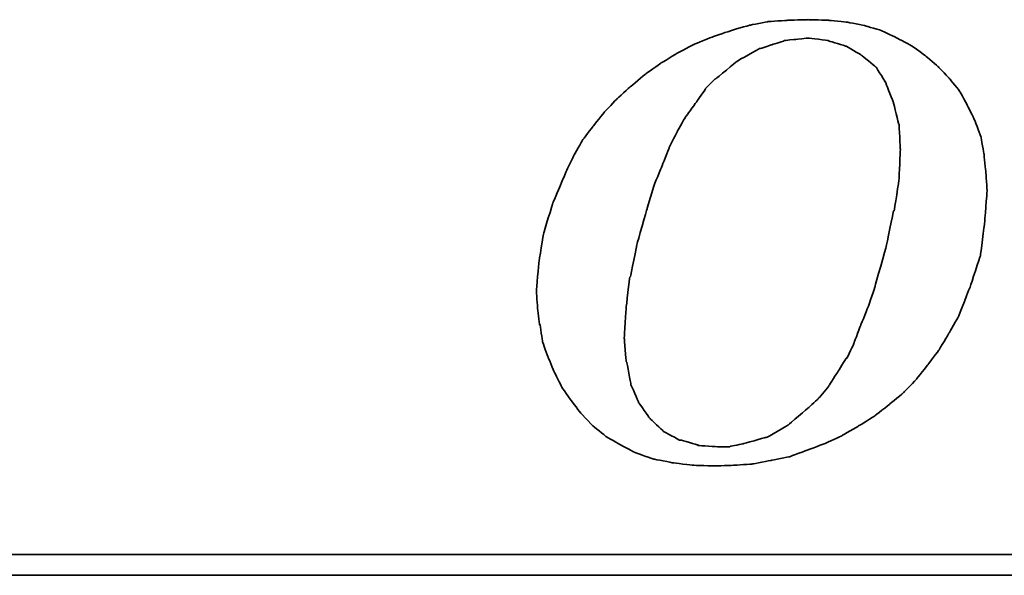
# Model space of a CAD drawing. Header units: millimetres. Extents: x 318 to 1633, y 215 to 506.
# Tile 33 of 50: x 1442 to 1466, y 297 to 310. Entities that reach past the tile are written whole.
import ezdxf

# ---------------------------------------------------------------- set-up
doc = ezdxf.new("R2010")
doc.units = ezdxf.units.MM
doc.layers.add('DIM', color=4, linetype='CONTINUOUS')
doc.layers.add('layer 1', color=7, linetype='CONTINUOUS')

# ---------------------------------------------------------------- blocks, each defined once
blk = doc.blocks.new('TBI MOTION logo(完整正式版)')
at = {"layer": 'layer 1', "color": 22, "lineweight": 35}
for points, knots in [([(-11.34375, -6.98375), (-11.34375, -6.98375), (-10.91375, -7.43875), (-10.91375, -7.43875), (-10.91375, -7.43875), (-10.91375, -7.43875), (-10.38625, -7.87125), (-10.38625, -7.87125), (-10.38625, -7.87125), (-10.38625, -7.87125), (-9.81125, -8.20375), (-9.81125, -8.20375), (-9.81125, -8.20375), (-9.81125, -8.20375), (-9.21125, -8.51875), (-9.21125, -8.51875), (-9.21125, -8.51875), (-9.21125, -8.51875), (-8.51625, -8.75875), (-8.51625, -8.75875), (-8.51625, -8.75875), (-8.51625, -8.75875), (-7.77125, -8.90375), (-7.77125, -8.90375), (-7.77125, -8.90375), (-7.77125, -8.90375), (-6.97875, -8.99875), (-6.97875, -8.99875), (-6.97875, -8.99875), (-6.97875, -8.99875), (-6.14125, -9.02375), (-6.14125, -9.02375), (-6.14125, -9.02375), (-6.14125, -9.02375), (-5.37125, -8.99875), (-5.37125, -8.99875), (-5.37125, -8.99875), (-5.37125, -8.99875), (-4.65375, -8.94875), (-4.65375, -8.94875), (-4.65375, -8.94875), (-4.65375, -8.94875), (-3.93375, -8.80625), (-3.93375, -8.80625), (-3.93375, -8.80625), (-3.93375, -8.80625), (-3.21375, -8.66375), (-3.21375, -8.66375), (-3.21375, -8.66375), (-3.21375, -8.66375), (-2.49375, -8.39875), (-2.49375, -8.39875), (-2.49375, -8.39875), (-2.49375, -8.39875), (-1.79875, -8.13375), (-1.79875, -8.13375), (-1.79875, -8.13375), (-1.79875, -8.13375), (-1.17375, -7.84375), (-1.17375, -7.84375), (-1.17375, -7.84375), (-1.17375, -7.84375), (-0.52375, -7.46375), (-0.52375, -7.46375), (-0.52375, -7.46375), (-0.52375, -7.46375), (0.10124, -7.07875), (0.10124, -7.07875), (0.10124, -7.07875), (0.10124, -7.07875), (0.67625, -6.62375), (0.67625, -6.62375), (0.67625, -6.62375), (0.67625, -6.62375), (1.24874, -6.14375), (1.24874, -6.14375), (1.24874, -6.14375), (1.24874, -6.14375), (1.72874, -5.64125), (1.72874, -5.64125), (1.72874, -5.64125), (1.72874, -5.64125), (2.18624, -5.06375), (2.18624, -5.06375), (2.18624, -5.06375), (2.18624, -5.06375), (2.61625, -4.48874), (2.61625, -4.48874), (2.61625, -4.48874), (2.61625, -4.48874), (3.00125, -3.83874), (3.00125, -3.83874), (3.00125, -3.83874), (3.00125, -3.83874), (3.36124, -3.21374), (3.36124, -3.21374), (3.36124, -3.21374), (3.36124, -3.21374), (3.84374, -1.99125), (3.84374, -1.99125), (3.84374, -1.99125), (3.84374, -1.99125), (4.22625, -0.81875), (4.22625, -0.81875), (4.22625, -0.81875), (4.22625, -0.81875), (4.39125, 0.45624), (4.39125, 0.45624), (4.39125, 0.45624), (4.39125, 0.45624), (4.48874, 1.70124), (4.48874, 1.70124), (4.48874, 1.70124), (4.48874, 1.70124), (4.43874, 2.44625), (4.43874, 2.44625), (4.43874, 2.44625), (4.43874, 2.44625), (4.36874, 3.14125), (4.36874, 3.14125), (4.36874, 3.14125), (4.36874, 3.14125), (4.25125, 3.81125), (4.25125, 3.81125), (4.25125, 3.81125), (4.25125, 3.81125), (4.03124, 4.41125), (4.03124, 4.41125), (4.03124, 4.41125), (4.03124, 4.41125), (3.74374, 5.01125), (3.74374, 5.01125), (3.74374, 5.01125), (3.74374, 5.01125), (3.43124, 5.58875), (3.43124, 5.58875), (3.43124, 5.58875), (3.43124, 5.58875), (3.02625, 6.09125), (3.02625, 6.09125), (3.02625, 6.09125), (3.02625, 6.09125), (2.59374, 6.54875), (2.59374, 6.54875), (2.59374, 6.54875), (2.59374, 6.54875), (2.09124, 6.98125), (2.09124, 6.98125), (2.09124, 6.98125), (2.09124, 6.98125), (1.56124, 7.36625), (1.56124, 7.36625), (1.56124, 7.36625), (1.56124, 7.36625), (0.98624, 7.67625), (0.98624, 7.67625), (0.98624, 7.67625), (0.98624, 7.67625), (0.38624, 7.96375), (0.38624, 7.96375), (0.38624, 7.96375), (0.38624, 7.96375), (-0.25875, 8.15625), (-0.25875, 8.15625), (-0.25875, 8.15625), (-0.25875, 8.15625), (-0.98125, 8.30125), (-0.98125, 8.30125), (-0.98125, 8.30125), (-0.98125, 8.30125), (-1.70124, 8.37125), (-1.70124, 8.37125), (-1.70124, 8.37125), (-1.70124, 8.37125), (-2.49375, 8.39624), (-2.49375, 8.39624), (-2.49375, 8.39624), (-2.49375, 8.39624), (-3.28625, 8.37125), (-3.28625, 8.37125), (-3.28625, 8.37125), (-3.28625, 8.37125), (-4.05125, 8.32125), (-4.05125, 8.32125), (-4.05125, 8.32125), (-4.05125, 8.32125), (-4.77375, 8.18125), (-4.77375, 8.18125), (-4.77375, 8.18125), (-4.77375, 8.18125), (-5.51625, 7.96375), (-5.51625, 7.96375), (-5.51625, 7.96375), (-5.51625, 7.96375), (-6.21125, 7.72625), (-6.21125, 7.72625), (-6.21125, 7.72625), (-6.21125, 7.72625), (-6.92875, 7.43625), (-6.92875, 7.43625), (-6.92875, 7.43625), (-6.92875, 7.43625), (-7.57875, 7.10125), (-7.57875, 7.10125), (-7.57875, 7.10125), (-7.57875, 7.10125), (-8.24875, 6.69125), (-8.24875, 6.69125), (-8.24875, 6.69125), (-8.24875, 6.69125), (-8.84875, 6.26125), (-8.84875, 6.26125), (-8.84875, 6.26125), (-8.84875, 6.26125), (-9.42625, 5.78125), (-9.42625, 5.78125), (-9.42625, 5.78125), (-9.42625, 5.78125), (-9.95375, 5.30125), (-9.95375, 5.30125), (-9.95375, 5.30125), (-9.95375, 5.30125), (-10.43375, 4.79624), (-10.43375, 4.79624), (-10.43375, 4.79624), (-10.43375, 4.79624), (-10.88875, 4.22125), (-10.88875, 4.22125), (-10.88875, 4.22125), (-10.88875, 4.22125), (-11.29875, 3.69375), (-11.29875, 3.69375), (-11.29875, 3.69375), (-11.29875, 3.69375), (-11.63375, 3.09125), (-11.63375, 3.09125), (-11.63375, 3.09125), (-11.63375, 3.09125), (-11.91875, 2.49625), (-11.91875, 2.49625), (-11.91875, 2.49625), (-11.91875, 2.49625), (-12.44875, 1.24625), (-12.44875, 1.24625), (-12.44875, 1.24625), (-12.44875, 1.24625), (-12.80875, 0.06874), (-12.80875, 0.06874), (-12.80875, 0.06874), (-12.80875, 0.06874), (-12.99875, -1.07875), (-12.99875, -1.07875), (-12.99875, -1.07875), (-12.99875, -1.07875), (-13.09375, -2.18375), (-13.09375, -2.18375), (-13.09375, -2.18375), (-13.09375, -2.18375), (-13.04875, -2.85375), (-13.04875, -2.85375), (-13.04875, -2.85375), (-13.04875, -2.85375), (-12.97375, -3.50375), (-12.97375, -3.50375), (-12.97375, -3.50375), (-12.97375, -3.50375), (-12.95375, -3.50375), (-12.95375, -3.50375), (-12.95375, -3.50375), (-12.95375, -3.50375), (-12.85375, -4.17375), (-12.85375, -4.17375), (-12.85375, -4.17375), (-12.85375, -4.17375), (-12.63875, -4.77624), (-12.63875, -4.77624), (-12.63875, -4.77624), (-12.63875, -4.77624), (-12.39875, -5.35125), (-12.39875, -5.35125), (-12.39875, -5.35125), (-12.39875, -5.35125), (-12.11375, -5.92875), (-12.11375, -5.92875), (-12.11375, -5.92875), (-12.11375, -5.92875), (-11.75375, -6.45375), (-11.75375, -6.45375), (-11.75375, -6.45375), (-11.75375, -6.45375), (-11.34375, -6.98375), (-11.34375, -6.98375)], [0, 0, 0, 0, 0.01369863, 0.01369863, 0.01369863, 0.01369864, 0.02739726, 0.02739726, 0.02739726, 0.02739727, 0.04109589, 0.04109589, 0.04109589, 0.0410959, 0.05479452, 0.05479452, 0.05479452, 0.05479453, 0.06849315, 0.06849315, 0.06849315, 0.06849316, 0.08219178, 0.08219178, 0.08219178, 0.08219179, 0.09589041, 0.09589041, 0.09589041, 0.09589042, 0.10958904, 0.10958904, 0.10958904, 0.10958905, 0.12328767, 0.12328767, 0.12328767, 0.12328768, 0.1369863, 0.1369863, 0.1369863, 0.13698631, 0.15068493, 0.15068493, 0.15068493, 0.15068494, 0.16438356, 0.16438356, 0.16438356, 0.16438357, 0.17808219, 0.17808219, 0.17808219, 0.1780822, 0.19178082, 0.19178082, 0.19178082, 0.19178083, 0.20547945, 0.20547945, 0.20547945, 0.20547946, 0.21917808, 0.21917808, 0.21917808, 0.21917809, 0.23287671, 0.23287671, 0.23287671, 0.23287672, 0.24657534, 0.24657534, 0.24657534, 0.24657535, 0.26027397, 0.26027397, 0.26027397, 0.26027398, 0.2739726, 0.2739726, 0.2739726, 0.27397261, 0.28767123, 0.28767123, 0.28767123, 0.28767124, 0.30136986, 0.30136986, 0.30136986, 0.30136987, 0.31506849, 0.31506849, 0.31506849, 0.3150685, 0.32876712, 0.32876712, 0.32876712, 0.32876713, 0.34246575, 0.34246575, 0.34246575, 0.34246576, 0.35616438, 0.35616438, 0.35616438, 0.35616439, 0.36986301, 0.36986301, 0.36986301, 0.36986302, 0.38356164, 0.38356164, 0.38356164, 0.38356165, 0.39726027, 0.39726027, 0.39726027, 0.39726028, 0.4109589, 0.4109589, 0.4109589, 0.41095891, 0.42465753, 0.42465753, 0.42465753, 0.42465754, 0.43835616, 0.43835616, 0.43835616, 0.43835617, 0.45205479, 0.45205479, 0.45205479, 0.4520548, 0.46575342, 0.46575342, 0.46575342, 0.46575343, 0.47945205, 0.47945205, 0.47945205, 0.47945206, 0.49315068, 0.49315068, 0.49315068, 0.49315069, 0.50684932, 0.50684932, 0.50684932, 0.50684933, 0.52054795, 0.52054795, 0.52054795, 0.52054796, 0.53424658, 0.53424658, 0.53424658, 0.53424659, 0.54794521, 0.54794521, 0.54794521, 0.54794522, 0.56164384, 0.56164384, 0.56164384, 0.56164385, 0.57534247, 0.57534247, 0.57534247, 0.57534248, 0.5890411, 0.5890411, 0.5890411, 0.58904111, 0.60273973, 0.60273973, 0.60273973, 0.60273974, 0.61643836, 0.61643836, 0.61643836, 0.61643837, 0.63013699, 0.63013699, 0.63013699, 0.630137, 0.64383562, 0.64383562, 0.64383562, 0.64383563, 0.65753425, 0.65753425, 0.65753425, 0.65753426, 0.67123288, 0.67123288, 0.67123288, 0.67123289, 0.68493151, 0.68493151, 0.68493151, 0.68493152, 0.69863014, 0.69863014, 0.69863014, 0.69863015, 0.71232877, 0.71232877, 0.71232877, 0.71232878, 0.7260274, 0.7260274, 0.7260274, 0.72602741, 0.73972603, 0.73972603, 0.73972603, 0.73972604, 0.75342466, 0.75342466, 0.75342466, 0.75342467, 0.76712329, 0.76712329, 0.76712329, 0.7671233, 0.78082192, 0.78082192, 0.78082192, 0.78082193, 0.79452055, 0.79452055, 0.79452055, 0.79452056, 0.80821918, 0.80821918, 0.80821918, 0.80821919, 0.82191781, 0.82191781, 0.82191781, 0.82191782, 0.83561644, 0.83561644, 0.83561644, 0.83561645, 0.84931507, 0.84931507, 0.84931507, 0.84931508, 0.8630137, 0.8630137, 0.8630137, 0.86301371, 0.87671233, 0.87671233, 0.87671233, 0.87671234, 0.89041096, 0.89041096, 0.89041096, 0.89041097, 0.90410959, 0.90410959, 0.90410959, 0.9041096, 0.91780822, 0.91780822, 0.91780822, 0.91780823, 0.93150685, 0.93150685, 0.93150685, 0.93150686, 0.94520548, 0.94520548, 0.94520548, 0.94520549, 0.95890411, 0.95890411, 0.95890411, 0.95890412, 0.97260274, 0.97260274, 0.97260274, 0.97260275, 0.98630137, 0.98630137, 0.98630137, 0.98630138, 1, 1, 1, 1]), ([(-8.77875, 1.03124), (-8.77875, 1.03124), (-8.51625, 1.89625), (-8.51625, 1.89625), (-8.51625, 1.89625), (-8.51625, 1.89625), (-8.20375, 2.66375), (-8.20375, 2.66375), (-8.20375, 2.66375), (-8.20375, 2.66375), (-7.91625, 3.38125), (-7.91625, 3.38125), (-7.91625, 3.38125), (-7.91625, 3.38125), (-7.91625, 3.40624), (-7.91625, 3.40624), (-7.91625, 3.40624), (-7.91625, 3.40624), (-7.57875, 4.07624), (-7.57875, 4.07624), (-7.57875, 4.07624), (-7.57875, 4.07624), (-7.24375, 4.65125), (-7.24375, 4.65125), (-7.24375, 4.65125), (-7.24375, 4.65125), (-7.21875, 4.65125), (-7.21875, 4.65125), (-7.21875, 4.65125), (-7.21875, 4.65125), (-7.21875, 4.67624), (-7.21875, 4.67624), (-7.21875, 4.67624), (-7.21875, 4.67624), (-6.83625, 5.20375), (-6.83625, 5.20375), (-6.83625, 5.20375), (-6.83625, 5.20375), (-6.49875, 5.68625), (-6.49875, 5.68625), (-6.49875, 5.68625), (-6.49875, 5.68625), (-6.49875, 5.70625), (-6.49875, 5.70625), (-6.49875, 5.70625), (-6.49875, 5.70625), (-6.11625, 6.09125), (-6.11625, 6.09125), (-6.11625, 6.09125), (-6.11625, 6.09125), (-6.09125, 6.09125), (-6.09125, 6.09125), (-6.09125, 6.09125), (-6.09125, 6.09125), (-5.27375, 6.76625), (-5.27375, 6.76625), (-5.27375, 6.76625), (-5.27375, 6.76625), (-5.24875, 6.76625), (-5.24875, 6.76625), (-5.24875, 6.76625), (-5.24875, 6.76625), (-5.24875, 6.78625), (-5.24875, 6.78625), (-5.24875, 6.78625), (-5.24875, 6.78625), (-4.38875, 7.26624), (-4.38875, 7.26624), (-4.38875, 7.26624), (-4.38875, 7.26624), (-4.36125, 7.26624), (-4.36125, 7.26624), (-4.36125, 7.26624), (-4.36125, 7.26624), (-3.93375, 7.41125), (-3.93375, 7.41125), (-3.93375, 7.41125), (-3.93375, 7.41125), (-3.47375, 7.55625), (-3.47375, 7.55625), (-3.47375, 7.55625), (-3.47375, 7.55625), (-3.45375, 7.55625), (-3.45375, 7.55625), (-3.45375, 7.55625), (-3.45375, 7.55625), (-3.42875, 7.58124), (-3.42875, 7.58124), (-3.42875, 7.58124), (-3.42875, 7.58124), (-2.97375, 7.62625), (-2.97375, 7.62625), (-2.97375, 7.62625), (-2.97375, 7.62625), (-2.49375, 7.67625), (-2.49375, 7.67625), (-2.49375, 7.67625), (-2.49375, 7.67625), (-2.46875, 7.67625), (-2.46875, 7.67625), (-2.46875, 7.67625), (-2.46875, 7.67625), (-1.70124, 7.58124), (-1.70124, 7.58124), (-1.70124, 7.58124), (-1.70124, 7.58124), (-1.67875, 7.55625), (-1.67875, 7.55625), (-1.67875, 7.55625), (-1.67875, 7.55625), (-1.65375, 7.55625), (-1.65375, 7.55625), (-1.65375, 7.55625), (-1.65375, 7.55625), (-1.03125, 7.36625), (-1.03125, 7.36625), (-1.03125, 7.36625), (-1.03125, 7.36625), (-1.00625, 7.36625), (-1.00625, 7.36625), (-1.00625, 7.36625), (-1.00625, 7.36625), (-0.43124, 7.02624), (-0.43124, 7.02624), (-0.43124, 7.02624), (-0.43124, 7.02624), (-0.40625, 7.00624), (-0.40625, 7.00624), (-0.40625, 7.00624), (-0.40625, 7.00624), (0.12124, 6.57124), (0.12124, 6.57124), (0.12124, 6.57124), (0.12124, 6.57124), (0.14624, 6.54875), (0.14624, 6.54875), (0.14624, 6.54875), (0.14624, 6.54875), (0.17124, 6.52375), (0.17124, 6.52375), (0.17124, 6.52375), (0.17124, 6.52375), (0.55625, 5.89875), (0.55625, 5.89875), (0.55625, 5.89875), (0.55625, 5.89875), (0.55625, 5.87625), (0.55625, 5.87625), (0.55625, 5.87625), (0.55625, 5.87625), (0.84124, 5.15625), (0.84124, 5.15625), (0.84124, 5.15625), (0.84124, 5.15625), (0.84124, 5.13125), (0.84124, 5.13125), (0.84124, 5.13125), (0.84124, 5.13125), (1.03624, 4.31875), (1.03624, 4.31875), (1.03624, 4.31875), (1.03624, 4.31875), (1.05624, 4.31875), (1.05624, 4.31875), (1.05624, 4.31875), (1.05624, 4.31875), (1.05624, 4.29125), (1.05624, 4.29125), (1.05624, 4.29125), (1.05624, 4.29125), (1.10625, 3.33125), (1.10625, 3.33125), (1.10625, 3.33125), (1.10625, 3.33125), (1.10625, 3.30875), (1.10625, 3.30875), (1.10625, 3.30875), (1.10625, 3.30875), (1.05624, 2.20624), (1.05624, 2.20624), (1.05624, 2.20624), (1.05624, 2.20624), (1.05624, 2.18124), (1.05624, 2.18124), (1.05624, 2.18124), (1.05624, 2.18124), (0.86624, 0.93624), (0.86624, 0.93624), (0.86624, 0.93624), (0.86624, 0.93624), (0.84124, 0.93624), (0.84124, 0.93624), (0.84124, 0.93624), (0.84124, 0.93624), (0.55625, -0.45874), (0.55625, -0.45874), (0.55625, -0.45874), (0.55625, -0.45874), (0.12124, -1.99125), (0.12124, -1.99125), (0.12124, -1.99125), (0.12124, -1.99125), (0.12124, -2.01874), (0.12124, -2.01874), (0.12124, -2.01874), (0.12124, -2.01874), (-0.13874, -2.78375), (-0.13874, -2.78375), (-0.13874, -2.78375), (-0.13874, -2.78375), (-0.43124, -3.50375), (-0.43124, -3.50375), (-0.43124, -3.50375), (-0.43124, -3.50375), (-0.69375, -4.19875), (-0.69375, -4.19875), (-0.69375, -4.19875), (-0.69375, -4.19875), (-0.69375, -4.22375), (-0.69375, -4.22375), (-0.69375, -4.22375), (-0.69375, -4.22375), (-0.98125, -4.82374), (-0.98125, -4.82374), (-0.98125, -4.82374), (-0.98125, -4.82374), (-1.00625, -4.82374), (-1.00625, -4.82374), (-1.00625, -4.82374), (-1.00625, -4.82374), (-1.33875, -5.35125), (-1.33875, -5.35125), (-1.33875, -5.35125), (-1.33875, -5.35125), (-1.67875, -5.87875), (-1.67875, -5.87875), (-1.67875, -5.87875), (-1.67875, -5.87875), (-1.67875, -5.90375), (-1.67875, -5.90375), (-1.67875, -5.90375), (-1.67875, -5.90375), (-2.05875, -6.35875), (-2.05875, -6.35875), (-2.05875, -6.35875), (-2.05875, -6.35875), (-2.08375, -6.38375), (-2.08375, -6.38375), (-2.08375, -6.38375), (-2.08375, -6.38375), (-2.46875, -6.74375), (-2.46875, -6.74375), (-2.46875, -6.74375), (-2.46875, -6.74375), (-3.25875, -7.41625), (-3.25875, -7.41625), (-3.25875, -7.41625), (-3.25875, -7.41625), (-3.28625, -7.43875), (-3.28625, -7.43875), (-3.28625, -7.43875), (-3.28625, -7.43875), (-4.12375, -7.91875), (-4.12375, -7.91875), (-4.12375, -7.91875), (-4.12375, -7.91875), (-4.14875, -7.91875), (-4.14875, -7.91875), (-4.14875, -7.91875), (-4.14875, -7.91875), (-4.17125, -7.91875), (-4.17125, -7.91875), (-4.17125, -7.91875), (-4.17125, -7.91875), (-5.03375, -8.15875), (-5.03375, -8.15875), (-5.03375, -8.15875), (-5.03375, -8.15875), (-5.51625, -8.25625), (-5.51625, -8.25625), (-5.51625, -8.25625), (-5.51625, -8.25625), (-5.54125, -8.27875), (-5.54125, -8.27875), (-5.54125, -8.27875), (-5.54125, -8.27875), (-5.56375, -8.27875), (-5.56375, -8.27875), (-5.56375, -8.27875), (-5.56375, -8.27875), (-5.99625, -8.27875), (-5.99625, -8.27875), (-5.99625, -8.27875), (-5.99625, -8.27875), (-6.76375, -8.23125), (-6.76375, -8.23125), (-6.76375, -8.23125), (-6.76375, -8.23125), (-6.78875, -8.23125), (-6.78875, -8.23125), (-6.78875, -8.23125), (-6.78875, -8.23125), (-6.78875, -8.20375), (-6.78875, -8.20375), (-6.78875, -8.20375), (-6.78875, -8.20375), (-7.45875, -8.01375), (-7.45875, -8.01375), (-7.45875, -8.01375), (-7.45875, -8.01375), (-7.48375, -8.01375), (-7.48375, -8.01375), (-7.48375, -8.01375), (-7.48375, -8.01375), (-7.50875, -8.01375), (-7.50875, -8.01375), (-7.50875, -8.01375), (-7.50875, -8.01375), (-8.13125, -7.67875), (-8.13125, -7.67875), (-8.13125, -7.67875), (-8.13125, -7.67875), (-8.15625, -7.65375), (-8.15625, -7.65375), (-8.15625, -7.65375), (-8.15625, -7.65375), (-8.65875, -7.17375), (-8.65875, -7.17375), (-8.65875, -7.17375), (-8.65875, -7.17375), (-8.68375, -7.14875), (-8.68375, -7.14875), (-8.68375, -7.14875), (-8.68375, -7.14875), (-9.08875, -6.57375), (-9.08875, -6.57375), (-9.08875, -6.57375), (-9.08875, -6.57375), (-9.11375, -6.54875), (-9.11375, -6.54875), (-9.11375, -6.54875), (-9.11375, -6.54875), (-9.11375, -6.52875), (-9.11375, -6.52875), (-9.11375, -6.52875), (-9.11375, -6.52875), (-9.40375, -5.85375), (-9.40375, -5.85375), (-9.40375, -5.85375), (-9.40375, -5.85375), (-9.40375, -5.82875), (-9.40375, -5.82875), (-9.40375, -5.82875), (-9.40375, -5.82875), (-9.56875, -4.96875), (-9.56875, -4.96875), (-9.56875, -4.96875), (-9.56875, -4.96875), (-9.59375, -4.94375), (-9.59375, -4.94375), (-9.59375, -4.94375), (-9.59375, -4.94375), (-9.66375, -4.03375), (-9.66375, -4.03375), (-9.66375, -4.03375), (-9.66375, -4.03375), (-9.66375, -4.00875), (-9.66375, -4.00875), (-9.66375, -4.00875), (-9.66375, -4.00875), (-9.59375, -2.85375), (-9.59375, -2.85375), (-9.59375, -2.85375), (-9.59375, -2.85375), (-9.45125, -1.65875), (-9.45125, -1.65875), (-9.45125, -1.65875), (-9.45125, -1.65875), (-9.42625, -1.63375), (-9.42625, -1.63375), (-9.42625, -1.63375), (-9.42625, -1.63375), (-9.16125, -0.33875), (-9.16125, -0.33875), (-9.16125, -0.33875), (-9.16125, -0.33875), (-8.77875, 1.00624), (-8.77875, 1.00624), (-8.77875, 1.00624), (-8.77875, 1.00624), (-8.77875, 1.03124), (-8.77875, 1.03124)], [0, 0, 0, 0, 0.01020408, 0.01020408, 0.01020408, 0.01020409, 0.02040816, 0.02040816, 0.02040816, 0.02040817, 0.03061224, 0.03061224, 0.03061224, 0.03061225, 0.04081633, 0.04081633, 0.04081633, 0.04081634, 0.05102041, 0.05102041, 0.05102041, 0.05102042, 0.06122449, 0.06122449, 0.06122449, 0.0612245, 0.07142857, 0.07142857, 0.07142857, 0.07142858, 0.08163265, 0.08163265, 0.08163265, 0.08163266, 0.09183673, 0.09183673, 0.09183673, 0.09183674, 0.10204082, 0.10204082, 0.10204082, 0.10204083, 0.1122449, 0.1122449, 0.1122449, 0.11224491, 0.12244898, 0.12244898, 0.12244898, 0.12244899, 0.13265306, 0.13265306, 0.13265306, 0.13265307, 0.14285714, 0.14285714, 0.14285714, 0.14285715, 0.15306122, 0.15306122, 0.15306122, 0.15306123, 0.16326531, 0.16326531, 0.16326531, 0.16326532, 0.17346939, 0.17346939, 0.17346939, 0.1734694, 0.18367347, 0.18367347, 0.18367347, 0.18367348, 0.19387755, 0.19387755, 0.19387755, 0.19387756, 0.20408163, 0.20408163, 0.20408163, 0.20408164, 0.21428571, 0.21428571, 0.21428571, 0.21428572, 0.2244898, 0.2244898, 0.2244898, 0.22448981, 0.23469388, 0.23469388, 0.23469388, 0.23469389, 0.24489796, 0.24489796, 0.24489796, 0.24489797, 0.25510204, 0.25510204, 0.25510204, 0.25510205, 0.26530612, 0.26530612, 0.26530612, 0.26530613, 0.2755102, 0.2755102, 0.2755102, 0.27551021, 0.28571429, 0.28571429, 0.28571429, 0.2857143, 0.29591837, 0.29591837, 0.29591837, 0.29591838, 0.30612245, 0.30612245, 0.30612245, 0.30612246, 0.31632653, 0.31632653, 0.31632653, 0.31632654, 0.32653061, 0.32653061, 0.32653061, 0.32653062, 0.33673469, 0.33673469, 0.33673469, 0.3367347, 0.34693878, 0.34693878, 0.34693878, 0.34693879, 0.35714286, 0.35714286, 0.35714286, 0.35714287, 0.36734694, 0.36734694, 0.36734694, 0.36734695, 0.37755102, 0.37755102, 0.37755102, 0.37755103, 0.3877551, 0.3877551, 0.3877551, 0.38775511, 0.39795918, 0.39795918, 0.39795918, 0.39795919, 0.40816327, 0.40816327, 0.40816327, 0.40816328, 0.41836735, 0.41836735, 0.41836735, 0.41836736, 0.42857143, 0.42857143, 0.42857143, 0.42857144, 0.43877551, 0.43877551, 0.43877551, 0.43877552, 0.44897959, 0.44897959, 0.44897959, 0.4489796, 0.45918367, 0.45918367, 0.45918367, 0.45918368, 0.46938776, 0.46938776, 0.46938776, 0.46938777, 0.47959184, 0.47959184, 0.47959184, 0.47959185, 0.48979592, 0.48979592, 0.48979592, 0.48979593, 0.5, 0.5, 0.5, 0.50000001, 0.51020408, 0.51020408, 0.51020408, 0.51020409, 0.52040816, 0.52040816, 0.52040816, 0.52040817, 0.53061224, 0.53061224, 0.53061224, 0.53061225, 0.54081633, 0.54081633, 0.54081633, 0.54081634, 0.55102041, 0.55102041, 0.55102041, 0.55102042, 0.56122449, 0.56122449, 0.56122449, 0.5612245, 0.57142857, 0.57142857, 0.57142857, 0.57142858, 0.58163265, 0.58163265, 0.58163265, 0.58163266, 0.59183673, 0.59183673, 0.59183673, 0.59183674, 0.60204082, 0.60204082, 0.60204082, 0.60204083, 0.6122449, 0.6122449, 0.6122449, 0.61224491, 0.62244898, 0.62244898, 0.62244898, 0.62244899, 0.63265306, 0.63265306, 0.63265306, 0.63265307, 0.64285714, 0.64285714, 0.64285714, 0.64285715, 0.65306122, 0.65306122, 0.65306122, 0.65306123, 0.66326531, 0.66326531, 0.66326531, 0.66326532, 0.67346939, 0.67346939, 0.67346939, 0.6734694, 0.68367347, 0.68367347, 0.68367347, 0.68367348, 0.69387755, 0.69387755, 0.69387755, 0.69387756, 0.70408163, 0.70408163, 0.70408163, 0.70408164, 0.71428571, 0.71428571, 0.71428571, 0.71428572, 0.7244898, 0.7244898, 0.7244898, 0.72448981, 0.73469388, 0.73469388, 0.73469388, 0.73469389, 0.74489796, 0.74489796, 0.74489796, 0.74489797, 0.75510204, 0.75510204, 0.75510204, 0.75510205, 0.76530612, 0.76530612, 0.76530612, 0.76530613, 0.7755102, 0.7755102, 0.7755102, 0.77551021, 0.78571429, 0.78571429, 0.78571429, 0.7857143, 0.79591837, 0.79591837, 0.79591837, 0.79591838, 0.80612245, 0.80612245, 0.80612245, 0.80612246, 0.81632653, 0.81632653, 0.81632653, 0.81632654, 0.82653061, 0.82653061, 0.82653061, 0.82653062, 0.83673469, 0.83673469, 0.83673469, 0.8367347, 0.84693878, 0.84693878, 0.84693878, 0.84693879, 0.85714286, 0.85714286, 0.85714286, 0.85714287, 0.86734694, 0.86734694, 0.86734694, 0.86734695, 0.87755102, 0.87755102, 0.87755102, 0.87755103, 0.8877551, 0.8877551, 0.8877551, 0.88775511, 0.89795918, 0.89795918, 0.89795918, 0.89795919, 0.90816327, 0.90816327, 0.90816327, 0.90816328, 0.91836735, 0.91836735, 0.91836735, 0.91836736, 0.92857143, 0.92857143, 0.92857143, 0.92857144, 0.93877551, 0.93877551, 0.93877551, 0.93877552, 0.94897959, 0.94897959, 0.94897959, 0.9489796, 0.95918367, 0.95918367, 0.95918367, 0.95918368, 0.96938776, 0.96938776, 0.96938776, 0.96938777, 0.97959184, 0.97959184, 0.97959184, 0.97959185, 0.98979592, 0.98979592, 0.98979592, 0.98979593, 1, 1, 1, 1]), ([(75.90875, -9.47875), (75.90875, -9.47875), (75.90875, -12.28625), (75.90875, -12.28625), (75.90875, -12.28625), (75.90875, -12.28625), (75.90875, -12.47875), (75.90875, -12.47875), (75.90875, -12.47875), (75.90875, -12.47875), (75.71625, -12.47875), (75.71625, -12.47875), (75.71625, -12.47875), (75.71625, -12.47875), (-88.32875, -12.47875), (-88.32875, -12.47875), (-88.32875, -12.47875), (-88.32875, -12.47875), (-88.32875, -13.29375), (-88.32875, -13.29375), (-88.32875, -13.29375), (-88.32875, -13.29375), (82.89125, -13.29375), (82.89125, -13.29375), (82.89125, -13.29375), (82.89125, -13.29375), (75.90875, -9.47875), (75.90875, -9.47875)], [0, 0, 0, 0, 0.14285714, 0.14285714, 0.14285714, 0.14285715, 0.28571429, 0.28571429, 0.28571429, 0.2857143, 0.42857143, 0.42857143, 0.42857143, 0.42857144, 0.57142857, 0.57142857, 0.57142857, 0.57142858, 0.71428571, 0.71428571, 0.71428571, 0.71428572, 0.85714286, 0.85714286, 0.85714286, 0.85714287, 1, 1, 1, 1])]:
    blk.add_open_spline(points, degree=3, knots=knots, dxfattribs=at)

msp = doc.modelspace()

# ---------------------------------------------------------------- block references
at = {"layer": 'DIM', "color": 7, "xscale": 0.6147305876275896, "yscale": 0.6147305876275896, "zscale": 0.6147305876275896}
msp.add_blockref('TBI MOTION logo(完整正式版)', (1462.651, 304.845), dxfattribs=at)

doc.saveas('drawing.dxf')
